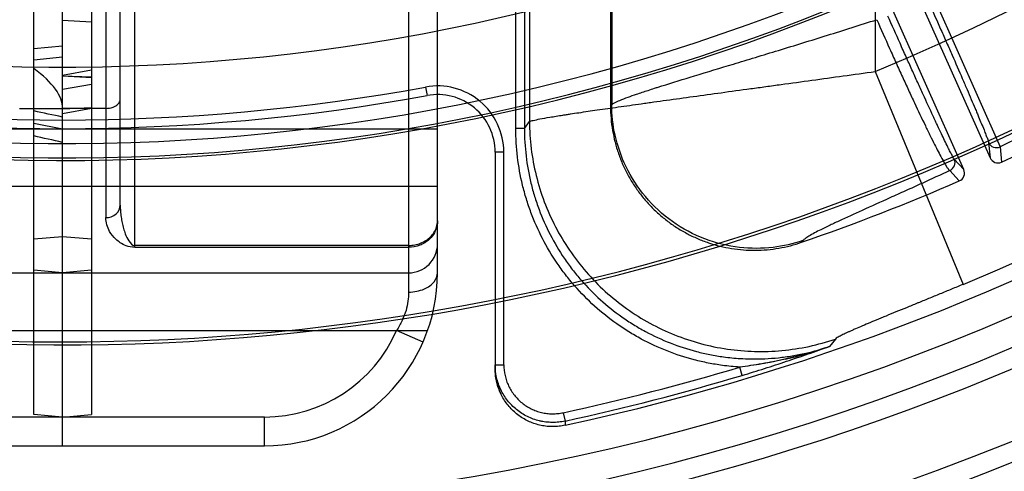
# Model space of a CAD drawing. Header units: millimetres. Extents: x 0 to 297, y 0 to 210.
# Tile 74 of 256: x 145.829 to 146.068, y 92.625 to 92.735. Entities that reach past the tile are written whole.
import ezdxf

# ---------------------------------------------------------------- set-up
doc = ezdxf.new("R2010")
doc.units = ezdxf.units.MM
doc.header["$LTSCALE"] = 16.335
doc.layers.get('0').update_dxf_attribs({"linetype": 'CONTINUOUS'})
for name, color, linetype in [('01_GLOBAL', 7, 'CONTINUOUS'), ('INTFCLR_1', 7, 'CONTINUOUS'), ('INTFCLR_144815', 7, 'CONTINUOUS'), ('INTFCLR_72935', 7, 'CONTINUOUS')]:
    doc.layers.add(name, color=color, linetype=linetype)

msp = doc.modelspace()

# ---------------------------------------------------------------- linework, layer by layer
at = {"color": 7, "linetype": 'Continuous'}
msp.add_circle((146.8548034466, 92.13446435), 2.66, dxfattribs=at)
at = {"color": 9, "linetype": 'Continuous'}
msp.add_arc((146.8548034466, 92.13446435), 2.6259090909, 92.9674534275, 177.0325465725, dxfattribs=at)
at = {"layer": '01_GLOBAL', "color": 7, "linetype": 'Continuous'}
msp.add_circle((146.8548034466, 92.13446435), 2.695, dxfattribs=at)
at = {"layer": 'INTFCLR_1', "color": 6, "linetype": 'Continuous'}
for p, q in [((145.8326077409, 92.6392724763), (145.8326077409, 93.828047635)), ((145.8396077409, 92.6316600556), (145.8396077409, 93.32424867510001)), ((145.8326077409, 92.72815470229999), (145.8396077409, 92.7287399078)), ((145.8326077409, 92.7253933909), (145.8396077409, 92.7260660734)), ((145.8326077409, 92.71001579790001), (145.8396077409, 92.70866005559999)), ((145.8396077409, 92.6386600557), (145.8326077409, 92.6392724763))]:
    msp.add_line(p, q, dxfattribs=at)
at = {"layer": 'INTFCLR_1', "color": 9, "linetype": 'Continuous'}
for p, q in [((145.8501077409, 92.7926623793), (145.8501077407, 92.6870647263)), ((145.8536077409, 92.69011790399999), (145.8536077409, 92.7874415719)), ((145.9306077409, 92.6736600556), (145.9306077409, 92.78571886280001)), ((145.9236077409, 92.7812741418), (145.9236077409, 92.668993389)), ((145.8571077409, 92.67986415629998), (145.8571077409, 92.7732652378)), ((145.8501077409, 92.7135974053), (145.8396077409, 92.7135974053)), ((145.8396077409, 92.70866005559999), (145.9306077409, 92.70866005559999)), ((145.9306077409, 92.6946600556), (145.8396077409, 92.6946600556)), ((145.8396077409, 92.68241005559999), (145.8326077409, 92.681797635)), ((145.9236077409, 92.6803237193), (145.8571077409, 92.6803237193)), ((145.8571077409, 92.67986415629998), (145.9236077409, 92.67986415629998)), ((145.8396077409, 92.6736600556), (145.8326077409, 92.67427247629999)), ((145.8396077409, 92.6736600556), (145.9236077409, 92.6736600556)), ((145.8326077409, 92.6596600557), (145.9282057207, 92.6596600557)), ((145.9271013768, 92.6568600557), (145.9206857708, 92.6596600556)), ((145.8886077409, 92.6386600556), (145.8396077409, 92.6386600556)), ((145.8886077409, 92.6316600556), (145.8886077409, 92.6386600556)), ((145.8396077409, 92.6316600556), (145.8886077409, 92.6316600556))]:
    msp.add_line(p, q, dxfattribs=at)
for centre, radius, start, end in [((145.0972889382, 89.230652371), 3.5590998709, 77.96147995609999, 78.07667812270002), ((145.1341141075, 89.55415103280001), 3.2291835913, 77.380562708, 77.5078076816), ((145.9236077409, 92.6806600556), 0.006999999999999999, 269.9999999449, 360), ((145.8886077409, 92.6736600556), 0.042, 270.0000000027, 360), ((145.8886077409, 92.6736600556), 0.035, 270.0000000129, 336.4218215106)]:
    msp.add_arc(centre, radius, start, end, dxfattribs=at)
at = {"layer": 'INTFCLR_1', "color": 6, "linetype": 'Continuous'}
msp.add_ellipse((145.4416025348, 92.7570834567), major_axis=(0.3979707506, -0.0441115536), ratio=0.1187209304, start_param=0.0131584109, end_param=0.2009854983, dxfattribs=at)
at = {"layer": 'INTFCLR_1', "color": 9, "linetype": 'Continuous'}
for points, knots in [([(145.8501077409, 92.7135974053), (145.85069906, 92.7135974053), (145.8520914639, 92.71374491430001), (145.8536077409, 92.7149104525), (145.8536077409, 92.71576616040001)], [0, 0, 0, 0, 0.4086441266, 1, 1, 1, 1]), ([(145.8501077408, 92.6870647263), (145.8509849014, 92.6870647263), (145.8527437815, 92.6876150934), (145.8536077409, 92.68932125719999), (145.8536077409, 92.690117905)], [0, 0, 0, 0, 0.5240507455, 1, 1, 1, 1]), ([(145.8536077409, 92.690117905), (145.8536077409, 92.6896298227), (145.8536449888, 92.6886596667), (145.8537995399, 92.68722146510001), (145.8540457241, 92.68581395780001), (145.8543746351, 92.68445638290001), (145.854875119, 92.682945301), (145.8555191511, 92.68145793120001), (145.8565134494, 92.68032372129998), (145.8571077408, 92.6803237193)], [0, 0, 0, 0, 0.1350343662, 0.268305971, 0.3999835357, 0.5298044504, 0.6554485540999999, 0.8355814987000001, 1, 1, 1, 1]), ([(145.8571077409, 92.67986415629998), (145.8564001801, 92.6798628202), (145.8551551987, 92.68011382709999), (145.8536482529, 92.6808966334), (145.8522292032, 92.68200664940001), (145.8506756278, 92.68390920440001), (145.8501210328, 92.6859087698), (145.8501077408, 92.6870647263)], [0, 0, 0, 0, 0.1934306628, 0.3380190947, 0.4614002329, 0.6839680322, 1, 1, 1, 1]), ([(145.9306077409, 92.68628003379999), (145.9306077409, 92.68544695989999), (145.9302811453, 92.6839541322), (145.9290950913, 92.6821481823), (145.9277271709, 92.6810126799), (145.9259047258, 92.6801154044), (145.9245217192, 92.6798642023), (145.9236077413, 92.6798642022)], [0, 0, 0, 0, 0.2382072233, 0.421262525, 0.6096430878, 0.7386592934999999, 1, 1, 1, 1]), ([(145.9236077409, 92.6803237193), (145.9241055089, 92.68032372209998), (145.925096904, 92.68041420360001), (145.9265195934, 92.68081656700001), (145.9278124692, 92.6814664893), (145.9289180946, 92.6823396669), (145.9301407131, 92.6838145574), (145.9306077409, 92.6852883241), (145.9306077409, 92.68628003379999)], [0, 0, 0, 0, 0.1473464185, 0.2927463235, 0.4352188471, 0.5730120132, 0.7064398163, 1, 1, 1, 1]), ([(145.9236077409, 92.668993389), (145.9249094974, 92.668993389), (145.9272270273, 92.6694132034), (145.9298809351, 92.6711424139), (145.9306077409, 92.67289956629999), (145.9306077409, 92.6736600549)], [0, 0, 0, 0, 0.4265953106, 0.7507822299, 1, 1, 1, 1]), ([(145.9236077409, 92.668993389), (145.923609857, 92.66749990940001), (145.9232555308, 92.6651161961), (145.922084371, 92.662021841), (145.9211941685, 92.66044055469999), (145.9206857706, 92.65966005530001)], [0, 0, 0, 0, 0.4525586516, 0.7177416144, 1, 1, 1, 1])]:
    msp.add_open_spline(points, degree=3, knots=knots, dxfattribs=at)
at = {"layer": 'INTFCLR_144815', "color": 6, "linetype": 'Continuous'}
for p, q in [((146.0255704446, 92.7895860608), (146.0647450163, 92.7015985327)), ((146.0583501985, 92.69875137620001), (146.0191756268, 92.7867389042)), ((145.9726077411, 92.7466209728), (145.9726077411, 92.71410412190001))]:
    msp.add_line(p, q, dxfattribs=at)
at = {"layer": 'INTFCLR_144815', "color": 9, "linetype": 'Continuous'}
for p, q in [((146.0368235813, 92.7548618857), (146.0368235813, 92.72253311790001)), ((145.9496149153, 92.7086986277), (145.9496149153, 92.7457998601)), ((145.9517120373, 92.7457998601), (145.9517120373, 92.7086986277)), ((145.9529387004, 92.7449474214), (145.9529387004, 92.71041911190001)), ((145.9728957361, 92.7464207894), (145.9728957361, 92.7145089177)), ((146.05144016, 92.739738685), (146.0671743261, 92.7042470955)), ((146.0368235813, 92.72253311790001), (146.0582242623, 92.6708666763)), ((145.9277007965, 92.7187787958), (145.9280799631, 92.7167133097)), ((145.9726077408, 92.7141041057), (145.9728957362, 92.7145088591)), ((145.9517120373, 92.7086986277), (145.9496149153, 92.7086986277)), ((145.9517120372, 92.7086986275), (145.9529387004, 92.71041911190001)), ((146.0643793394, 92.7052980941), (146.0647450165, 92.701598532)), ((146.0671743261, 92.7042470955), (146.0675361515, 92.7005415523)), ((145.9446077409, 92.7029434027), (145.9446077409, 92.6503432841)), ((145.9467077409, 92.7029434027), (145.9446077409, 92.7029434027)), ((145.9467077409, 92.65135689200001), (145.9467077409, 92.7029434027)), ((146.0583501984, 92.6987513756), (146.0560564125, 92.701267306)), ((146.0572680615, 92.6959699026), (146.0549676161, 92.69848713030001)), ((146.0193204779, 92.68149344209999), (146.0190064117, 92.68107959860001)), ((146.027178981, 92.65758070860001), (146.0257763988, 92.6557999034)), ((145.9446077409, 92.65135689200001), (145.9467077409, 92.65135689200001)), ((146.0045770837, 92.64876837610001), (146.003974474, 92.65077705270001)), ((145.9611324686, 92.6397110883), (145.9615780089, 92.63766184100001)), ((145.9615780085, 92.6376618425), (145.961572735, 92.6366411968))]:
    msp.add_line(p, q, dxfattribs=at)
at = {"layer": 'INTFCLR_144815', "color": 6, "linetype": 'Continuous'}
for centre, radius, start, end in [((145.8396077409, 93.1986600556), 0.5751005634, 282.2440355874, 71.2863570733), ((145.8396077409, 93.1986600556), 0.5947754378, 205.4855585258, 293.0456409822), ((145.8396077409, 93.1986600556), 0.6157754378, 205.4849006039, 292.0062088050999), ((145.8396077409, 93.1986600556), 0.4977333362, 259.4836750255, 310.0313711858), ((145.8396077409, 93.1986600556), 0.5477895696, 294.5878227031, 308.4121772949), ((145.8396077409, 93.1986600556), 0.5425, 259.2774523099, 303.8556636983), ((145.8396077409, 93.1986600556), 0.5417666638, 259.4503932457, 303.9200871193), ((146.0666638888, 92.702451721), 0.0020999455, 203.9713672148, 294.543421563), ((146.0564322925, 92.6978962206), 0.0020998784, 293.4543031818, 24.0311281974), ((145.8396077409, 93.1986600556), 0.5477895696, 289.1168386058, 293.4121773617)]:
    msp.add_arc(centre, radius, start, end, dxfattribs=at)
at = {"layer": 'INTFCLR_144815', "color": 9, "linetype": 'Continuous'}
for centre, radius, start, end in [((145.8396077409, 93.1986600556), 0.5712784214, 292.4997540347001, 54.0964566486), ((145.8396102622, 93.1986612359), 0.5153523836, 292.4997540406, 54.09645665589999), ((145.8396077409, 93.1986600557), 0.5830188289, 203.8266800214, 313.0809380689), ((145.8396077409, 93.1986600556), 0.590019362, 203.8278898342, 312.5732768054), ((145.8396077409, 93.1986600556), 0.6110177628, 203.8266800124, 319.1799903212), ((145.8396077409, 93.1986600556), 0.4750435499, 258.4596803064, 309.0091107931), ((145.8396077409, 93.1986600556), 0.4936200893, 259.4138369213, 309.1798196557), ((145.8396077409, 93.1986600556), 0.4971179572, 259.4138369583, 309.1798197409), ((145.8396077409, 93.1986600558), 0.4879000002, 259.5978789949, 280.4021210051), ((145.9306077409, 92.7029434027), 0.0161, 359.9999998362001, 100.4021210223), ((145.8396077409, 93.1986600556), 0.4899999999, 259.5978789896, 280.4021210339), ((145.9306077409, 92.7029434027), 0.014, 3.01e-08, 100.4021209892), ((146.0662968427, 92.7061558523), 0.002100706, 204.1004374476, 294.6889334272), ((146.0541359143, 92.7004162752), 0.0021007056, 293.3220622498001, 23.8995794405), ((145.8396077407, 93.1986600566), 0.5720071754, 282.2661521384, 286.699420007), ((145.839607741, 93.1986600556), 0.5741042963, 282.2661521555, 286.699420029)]:
    msp.add_arc(centre, radius, start, end, dxfattribs=at)
at = {"layer": 'INTFCLR_144815', "color": 7, "linetype": 'Continuous'}
for centre, radius, start, end in [((145.9927402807, 92.7501047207), 0.09992422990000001, 282.8959505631, 289.3059769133), ((145.8495370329, 93.1472775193), 0.522121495, 289.122851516, 289.7273675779), ((145.9586441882, 92.65034282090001), 0.0140364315, 179.9981093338, 205.5461760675)]:
    msp.add_arc(centre, radius, start, end, dxfattribs=at)
at = {"layer": 'INTFCLR_144815', "color": 9, "linetype": 'Continuous'}
for points, knots in [([(146.0500482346, 92.7388846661), (146.0509779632, 92.7368067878), (146.0523619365, 92.7336980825), (146.0539626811, 92.7300750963), (146.0548613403, 92.7280330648), (146.0561368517, 92.7251267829), (146.0573771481, 92.7222819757), (146.0585778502, 92.71950428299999), (146.0593042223, 92.7178178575), (146.0601509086, 92.71584099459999), (146.0609532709, 92.7139510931), (146.0615442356, 92.7125470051), (146.0622674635, 92.7108195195), (146.062997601, 92.7090344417), (146.0637111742, 92.70726464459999), (146.0640728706, 92.7062448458), (146.0643462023, 92.7056299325), (146.0643793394, 92.7052980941)], [0, 0, 0, 0, 0.1869736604, 0.2794956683, 0.325328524, 0.3702209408, 0.5401836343, 0.5802300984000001, 0.618772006, 0.691001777, 0.7568676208, 0.7874090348, 0.8161291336, 0.9106750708, 0.9459474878, 0.9726086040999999, 1, 1, 1, 1]), ([(145.9728957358, 92.7145089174), (145.973096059, 92.71469670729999), (145.9737493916, 92.7150526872), (145.9757321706, 92.715938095), (145.9784738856, 92.7168915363), (145.9813133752, 92.71783816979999), (145.9830689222, 92.71840313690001), (145.9841766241, 92.7187559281), (145.987387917, 92.7197709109), (145.9934856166, 92.72164200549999), (146.0001687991, 92.7236629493), (146.005106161, 92.72515869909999), (146.0087449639, 92.72626273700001), (146.0154702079, 92.72831075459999), (146.0252952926, 92.7313387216), (146.0332400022, 92.7338446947), (146.0372338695, 92.7351215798)], [0, 0, 0, 0, 0.0121845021, 0.0324853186, 0.09673691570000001, 0.1405532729, 0.1654020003, 0.1785615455, 0.1921415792, 0.3148504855, 0.4615948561, 0.50197128, 0.5437789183, 0.6303352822, 0.8139348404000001, 1, 1, 1, 1]), ([(146.0372338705, 92.7351215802), (146.0382629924, 92.7327835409), (146.0395613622, 92.72986402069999), (146.0411321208, 92.72637387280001), (146.0421650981, 92.72408944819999), (146.0434342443, 92.7213036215), (146.0446930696, 92.71856810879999), (146.0456781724, 92.71644512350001), (146.047028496, 92.7135539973), (146.0483429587, 92.7107807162), (146.0496272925, 92.7081319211), (146.0503707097, 92.70661372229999), (146.0514788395, 92.70438314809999), (146.0527987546, 92.7018437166), (146.0539258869, 92.6998051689), (146.0546028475, 92.6988424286), (146.0548506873, 92.69854940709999), (146.054967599, 92.6984871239)], [0, 0, 0, 0, 0.1880395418, 0.2351989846, 0.281732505, 0.3725903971, 0.4605432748, 0.5033930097, 0.5448693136, 0.6954296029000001, 0.7293021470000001, 0.7615560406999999, 0.8198746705, 0.9125516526, 0.9726906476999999, 0.9902489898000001, 1, 1, 1, 1]), ([(146.0560564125, 92.701267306), (146.0558289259, 92.7015170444), (146.0555473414, 92.7021355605), (146.0550229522, 92.7030999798), (146.0541632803, 92.70485141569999), (146.0531356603, 92.7069796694), (146.0521389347, 92.7090960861), (146.0514655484, 92.7105352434), (146.0502977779, 92.7130440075), (146.0490918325, 92.7156649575), (146.0478459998, 92.71839376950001), (146.0469346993, 92.7203964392), (146.0457667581, 92.7229751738), (146.0445850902, 92.725599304), (146.0436206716, 92.72774983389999), (146.0421518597, 92.73103413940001), (146.0409325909, 92.7337790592), (146.0399623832, 92.7359755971)], [0, 0, 0, 0, 0.0264830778, 0.052147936, 0.0864824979, 0.1791931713, 0.2375592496, 0.2698482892, 0.3037589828, 0.4544952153, 0.4960234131, 0.538924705, 0.6269848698, 0.7179512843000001, 0.7645388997, 0.811752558, 1, 1, 1, 1]), ([(145.9529387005, 92.71041911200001), (145.9532076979, 92.7105453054), (145.9540576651, 92.71073032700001), (145.9556925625, 92.7110750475), (145.9581086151, 92.7114848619), (145.9602689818, 92.71183411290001), (145.9619428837, 92.71209410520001), (145.9632368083, 92.7122928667), (145.9657244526, 92.71266818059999), (145.9695821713, 92.7132340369), (145.974641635, 92.71395765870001), (145.9787029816, 92.71452880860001), (145.9815831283, 92.71493105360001), (145.9836229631, 92.7152151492), (145.9873223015, 92.715728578), (145.9927856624, 92.7164823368), (145.9995953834, 92.7174182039), (146.0048593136, 92.718139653), (146.0084671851, 92.718634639), (146.0109293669, 92.71897217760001), (146.0152786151, 92.7195687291), (146.0215477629, 92.72042885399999), (146.029150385, 92.7214750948), (146.0342541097, 92.722178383), (146.0368235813, 92.72253311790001)], [0, 0, 0, 0, 0.0105152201, 0.0304475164, 0.0593616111, 0.09711087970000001, 0.1079347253, 0.1193074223, 0.1434401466, 0.1969673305, 0.2572913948, 0.3243145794, 0.3421112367, 0.3602080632, 0.3972004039, 0.4742844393, 0.5553859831, 0.6404593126, 0.6623146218, 0.6842633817, 0.7284100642, 0.8176741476, 0.9082047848, 1, 1, 1, 1]), ([(146.0941023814, 92.7178319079), (146.0918215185, 92.7166246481), (146.0872780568, 92.7142497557), (146.0804738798, 92.7107799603), (146.0737832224, 92.7074498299), (146.0693518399, 92.7052947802), (146.0671743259, 92.7042470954)], [0, 0, 0, 0, 0.2566762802, 0.5098994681, 0.7596568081, 1, 1, 1, 1]), ([(146.0193204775, 92.6814934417), (146.0169701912, 92.680686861), (146.011860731, 92.67952469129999), (146.0037139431, 92.6795243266), (145.9953039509, 92.68157970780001), (145.9874242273, 92.68579033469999), (145.9808604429, 92.69185137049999), (145.976158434, 92.6991207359), (145.9734846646, 92.70681626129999), (145.9729053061, 92.71202409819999), (145.9728957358, 92.7145089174)], [0, 0, 0, 0, 0.1123971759, 0.2349298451, 0.3653076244, 0.5000000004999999, 0.6346923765, 0.7650701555, 0.8876028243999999, 1, 1, 1, 1]), ([(146.0039744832, 92.65077711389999), (146.0025681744, 92.650864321), (146.0000177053, 92.6511156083), (145.9963336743, 92.65172758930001), (145.9917761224, 92.65277113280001), (145.9862938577, 92.65456138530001), (145.9810691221, 92.65698239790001), (145.9770395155, 92.6593117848), (145.973152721, 92.66188459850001), (145.9686583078, 92.6654823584), (145.9650168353, 92.6691836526), (145.9627643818, 92.67184710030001), (145.9613104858, 92.67367596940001), (145.9589338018, 92.676962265), (145.9559889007, 92.6819115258), (145.9538794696, 92.6866598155), (145.9527018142, 92.6899593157), (145.9519861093, 92.69217307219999), (145.9509159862, 92.69607717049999), (145.9498938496, 92.7017410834), (145.9496150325, 92.70636365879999), (145.9496149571, 92.7086986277)], [0, 0, 0, 0, 0.0485252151, 0.0881699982, 0.1278147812, 0.2071043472, 0.2863939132, 0.3260386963, 0.3656834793, 0.4449730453, 0.5242626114, 0.5440850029, 0.5639073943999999, 0.6035521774, 0.6828417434, 0.7621313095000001, 0.781953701, 0.8017760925, 0.8414208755, 0.9207104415, 1, 1, 1, 1]), ([(145.9517120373, 92.7086986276), (145.9517117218, 92.70646625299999), (145.9519767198, 92.7020103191), (145.952967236, 92.69651880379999), (145.9539979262, 92.6927606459), (145.9546859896, 92.6906311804), (145.9558113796, 92.6874755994), (145.9578470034, 92.6828841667), (145.9606998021, 92.67809027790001), (145.962986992, 92.6749298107), (145.9643808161, 92.6731761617), (145.9665410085, 92.6706204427), (145.9700586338, 92.6670402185), (145.9744167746, 92.66355556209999), (145.9781398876, 92.661092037), (145.9820040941, 92.65885737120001), (145.9870657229, 92.6565088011), (145.9923742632, 92.6547805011), (145.9967282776, 92.6537847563), (146.0002803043, 92.6531942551), (146.0036049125, 92.6528664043), (146.008052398, 92.65269399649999), (146.0117125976, 92.6528553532), (146.0150404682, 92.6532526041), (146.0172523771, 92.6535841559), (146.0208671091, 92.65429258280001), (146.0238775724, 92.6551480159), (146.0257765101, 92.65579959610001)], [0, 0, 0, 0, 0.0629883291, 0.1256053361, 0.1570667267, 0.1728838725, 0.1887387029, 0.2515896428, 0.3142221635, 0.3457514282, 0.3616070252, 0.3774182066, 0.4401645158, 0.5028512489, 0.534469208, 0.5660626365, 0.6287354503, 0.691514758, 0.7231865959, 0.7546939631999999, 0.7930554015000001, 0.8173519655, 0.8802566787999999, 0.8961142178, 0.9119139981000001, 0.9433534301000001, 1, 1, 1, 1]), ([(145.9529387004, 92.71041911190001), (145.9529556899, 92.7060045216), (145.9540484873, 92.6971395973), (145.9587657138, 92.6846242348), (145.9662960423, 92.6735509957), (145.97621646, 92.66455075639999), (145.9879695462, 92.65812549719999), (146.0008984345, 92.654637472), (146.0142684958, 92.65427972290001), (146.0230023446, 92.656150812), (146.027178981, 92.65758070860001)], [0, 0, 0, 0, 0.1248490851, 0.2498164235, 0.3748809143, 0.5, 0.6251190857, 0.7501835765, 0.8751509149, 1, 1, 1, 1]), ([(146.0549675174, 92.6984870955), (146.0527215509, 92.6974465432), (146.0491437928, 92.69580444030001), (146.0449164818, 92.6938863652), (146.0423209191, 92.69271394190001), (146.0387992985, 92.69112653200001), (146.0340281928, 92.6889826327), (146.0294740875, 92.68691258), (146.0268048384, 92.6856623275), (146.0253418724, 92.6849673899), (146.0233044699, 92.6839689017), (146.021334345, 92.6829570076), (146.0199198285, 92.68204541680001), (146.0194571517, 92.6816736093), (146.0193204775, 92.6814934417)], [0, 0, 0, 0, 0.1878043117, 0.2986727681, 0.35220258, 0.4038913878, 0.5917525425, 0.7490642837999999, 0.7834206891, 0.8153926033, 0.8719306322, 0.9556887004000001, 0.9828423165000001, 1, 1, 1, 1]), ([(146.0582242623, 92.6708666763), (146.0572749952, 92.6704734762), (146.0553892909, 92.6696939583), (146.0525792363, 92.6685366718), (146.0502615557, 92.6675853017), (146.0486534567, 92.6669264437), (146.0477430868, 92.66655370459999), (146.0464090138, 92.66600771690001), (146.0444622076, 92.66521156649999), (146.0419431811, 92.6641809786), (146.0399221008, 92.66335192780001), (146.0383692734, 92.6627122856), (146.0369197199, 92.66211285), (146.0352279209, 92.6614083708), (146.0333538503, 92.6606165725), (146.0319258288, 92.65999978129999), (146.0308925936, 92.6595427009), (146.0300215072, 92.65914740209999), (146.0290898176, 92.65872123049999), (146.0280951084, 92.6581862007), (146.0274110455, 92.65787708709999), (146.0271789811, 92.65758070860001)], [0, 0, 0, 0, 0.09121141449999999, 0.1811367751, 0.2697809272, 0.3136157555, 0.335408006, 0.3571078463, 0.4415784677, 0.5221229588, 0.5987178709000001, 0.6355018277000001, 0.6712074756, 0.7379660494, 0.7981874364, 0.8518060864, 0.8760636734, 0.8984607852, 0.9367965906, 0.9665841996, 1, 1, 1, 1]), ([(145.9615780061, 92.63766184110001), (145.9610651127, 92.63755037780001), (145.9600300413, 92.6373857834), (145.9584650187, 92.6373145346), (145.9571658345, 92.63740038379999), (145.9561364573, 92.6375554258), (145.9551149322, 92.6377684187), (145.9538652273, 92.6381400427), (145.9524255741, 92.638750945), (145.9510622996, 92.63951769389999), (145.9497932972, 92.6404318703), (145.9486338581, 92.6414811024), (145.9475983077, 92.6426530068), (145.9466992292, 92.6439324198), (145.9460745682, 92.6450745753), (145.9456526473, 92.64602517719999), (145.9452833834, 92.6470009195), (145.9447825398, 92.6487536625), (145.9446077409, 92.65031937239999), (145.9446077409, 92.65135689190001)], [0, 0, 0, 0, 0.0630373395, 0.125559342, 0.1877941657, 0.2190583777, 0.2505280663, 0.313063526, 0.3752907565, 0.4379777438, 0.5005231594, 0.5627393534, 0.6253972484, 0.6879572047, 0.7501638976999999, 0.7813971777, 0.8128154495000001, 0.8753919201, 1, 1, 1, 1]), ([(145.9467077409, 92.65135689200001), (145.9467078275, 92.65046348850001), (145.9468555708, 92.64914978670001), (145.9472811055, 92.6476552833), (145.9475967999, 92.64682088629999), (145.9479555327, 92.6460127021), (145.948483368, 92.645047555), (145.9492485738, 92.6439563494), (145.9501344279, 92.642954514), (145.9511120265, 92.6420697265), (145.9521923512, 92.641290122), (145.9533586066, 92.6406344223), (145.9545731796, 92.6401194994), (145.9556346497, 92.6398025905), (145.9565097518, 92.6396201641), (145.9573843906, 92.63948872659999), (145.9584831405, 92.6394159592), (145.9598102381, 92.6394754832), (145.9606966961, 92.63961634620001), (145.9611324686, 92.6397110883)], [0, 0, 0, 0, 0.1250000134, 0.1875000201, 0.2187500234, 0.2500000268, 0.3125000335, 0.3750000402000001, 0.4375000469, 0.5000000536, 0.5625000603, 0.625000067, 0.6875000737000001, 0.7500000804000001, 0.7812500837, 0.8125000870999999, 0.8750000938, 0.9375001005, 1, 1, 1, 1])]:
    msp.add_open_spline(points, degree=3, knots=knots, dxfattribs=at)
at = {"layer": 'INTFCLR_144815', "color": 6, "linetype": 'Continuous'}
msp.add_open_spline([(145.9726077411, 92.71410412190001), (145.9726077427, 92.7131257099), (145.9726898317, 92.7111619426), (145.9730583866, 92.70824475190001), (145.9736677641, 92.70537801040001), (145.974509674, 92.702584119), (145.9755782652, 92.69987616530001), (145.9768669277, 92.69726899), (145.9783647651, 92.69478201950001), (145.9800617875, 92.69243054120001), (145.9819464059, 92.69022974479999), (145.984004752, 92.688194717), (145.9862234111, 92.6863381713), (145.9885869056, 92.6846726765), (145.9910790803, 92.683209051), (145.9936832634, 92.6819568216), (145.9963810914, 92.68092464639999), (145.9991548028, 92.6801188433), (146.0019850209, 92.67954484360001), (146.0048512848, 92.6792065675), (146.0077368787, 92.67910530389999), (146.0106181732, 92.6792417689), (146.01347168, 92.6796138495), (146.0162763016, 92.68021572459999), (146.018104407, 92.68076695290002), (146.0190064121, 92.6810795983)], degree=3, knots=[0, 0, 0, 0, 0.0440923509, 0.08845322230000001, 0.1323595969, 0.1760142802, 0.2198026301, 0.2633999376, 0.3069254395, 0.3504856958, 0.3939334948, 0.4373506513, 0.4807776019, 0.5241558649, 0.5675014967, 0.6108754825, 0.6542279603, 0.697525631, 0.7408935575, 0.7842207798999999, 0.82744326, 0.8708669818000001, 0.9140651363, 0.9569783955, 1, 1, 1, 1], dxfattribs=at)
at = {"layer": 'INTFCLR_144815', "color": 7, "linetype": 'Continuous'}
for points, knots in [([(146.0257765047, 92.655799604), (146.0239883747, 92.65517302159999), (146.0203855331, 92.6540252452), (146.0149168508, 92.6526199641), (146.0103364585, 92.65170764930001), (146.0066890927, 92.651128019), (146.0048768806, 92.65088626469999), (146.0039744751, 92.6507770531)], [0, 0, 0, 0, 0.253590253, 0.5057513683, 0.7553366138, 0.8783411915, 1, 1, 1, 1]), ([(146.0045770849, 92.6487683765), (146.0054850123, 92.64904075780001), (146.0072931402, 92.64959220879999), (146.0108817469, 92.6507186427), (146.0153140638, 92.65216405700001), (146.0205734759, 92.6539538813), (146.0240481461, 92.6551800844), (146.0257765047, 92.655799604)], [0, 0, 0, 0, 0.1273070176, 0.2538769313, 0.5051443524, 0.7534138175, 1, 1, 1, 1]), ([(146.0150414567, 92.652701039), (146.0140382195, 92.652471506), (146.0121469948, 92.6520673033), (146.0093359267, 92.65154728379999), (146.006652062, 92.6511243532), (146.0048559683, 92.65088032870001), (146.0039744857, 92.6507771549)], [0, 0, 0, 0, 0.2747408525, 0.5161907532, 0.7630761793, 1, 1, 1, 1]), ([(145.9615727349, 92.6366411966), (145.961095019, 92.6365375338), (145.9601274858, 92.63637994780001), (145.9586592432, 92.636297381), (145.9571895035, 92.63636981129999), (145.9557352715, 92.63659511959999), (145.9543132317, 92.6369720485), (145.9529387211, 92.63749584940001), (145.9516264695, 92.63816114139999), (145.9503905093, 92.63896045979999), (145.9492447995, 92.6398853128), (145.948202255, 92.640925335), (145.947273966, 92.6420689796), (145.9464702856, 92.64330435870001), (145.9457999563, 92.6446180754), (145.9452713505, 92.6459952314), (145.9448891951, 92.6474191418), (145.9446588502, 92.64887364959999), (145.9446077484, 92.64985382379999), (145.9446077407, 92.65034328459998)], [0, 0, 0, 0, 0.058699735, 0.1174590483, 0.1762745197, 0.2350745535, 0.2938459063, 0.3526050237, 0.4113818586, 0.4701926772, 0.5290294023, 0.587865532, 0.6467002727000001, 0.7055812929, 0.7645156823, 0.8234752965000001, 0.8823929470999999, 0.9412249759, 1, 1, 1, 1])]:
    msp.add_open_spline(points, degree=3, knots=knots, dxfattribs=at)
at = {"layer": 'INTFCLR_72935', "color": 6, "linetype": 'Continuous'}
for p, q in [((145.8396077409, 92.6316600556), (145.8396077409, 93.8286600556)), ((145.8466077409, 93.828047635), (145.8466077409, 92.6392724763)), ((145.8396077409, 92.7214544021), (145.8466077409, 92.7212227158)), ((145.8396077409, 92.7214544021), (145.8466077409, 92.7210710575)), ((145.8396077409, 92.6386600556), (145.8466077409, 92.6392724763))]:
    msp.add_line(p, q, dxfattribs=at)
at = {"layer": 'INTFCLR_72935', "color": 9, "linetype": 'Continuous'}
for p, q in [((145.8396077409, 92.7350367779), (145.8466077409, 92.7345939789)), ((145.8466077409, 92.7228359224), (145.8396077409, 92.7216016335)), ((145.8466077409, 92.7193890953), (145.8396077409, 92.7181548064)), ((145.8396077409, 92.7134580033), (145.8291077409, 92.7134580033)), ((145.8396077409, 92.7134580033), (145.8466077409, 92.71383829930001)), ((145.8466077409, 92.7135449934), (145.8396077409, 92.71224883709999)), ((145.7486077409, 92.70866005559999), (145.8396077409, 92.70866005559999)), ((145.8396077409, 92.6946600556), (145.7486077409, 92.6946600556)), ((145.8466077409, 92.681797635), (145.8396077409, 92.68241005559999)), ((145.7556077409, 92.6736600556), (145.8396077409, 92.6736600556)), ((145.8466077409, 92.67427247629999), (145.8396077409, 92.6736600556)), ((145.7510097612, 92.6596600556), (145.8466077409, 92.6596600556)), ((145.8396077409, 92.6386600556), (145.7906077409, 92.6386600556)), ((145.7906077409, 92.6316600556), (145.8396077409, 92.6316600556))]:
    msp.add_line(p, q, dxfattribs=at)

doc.saveas('drawing.dxf')
